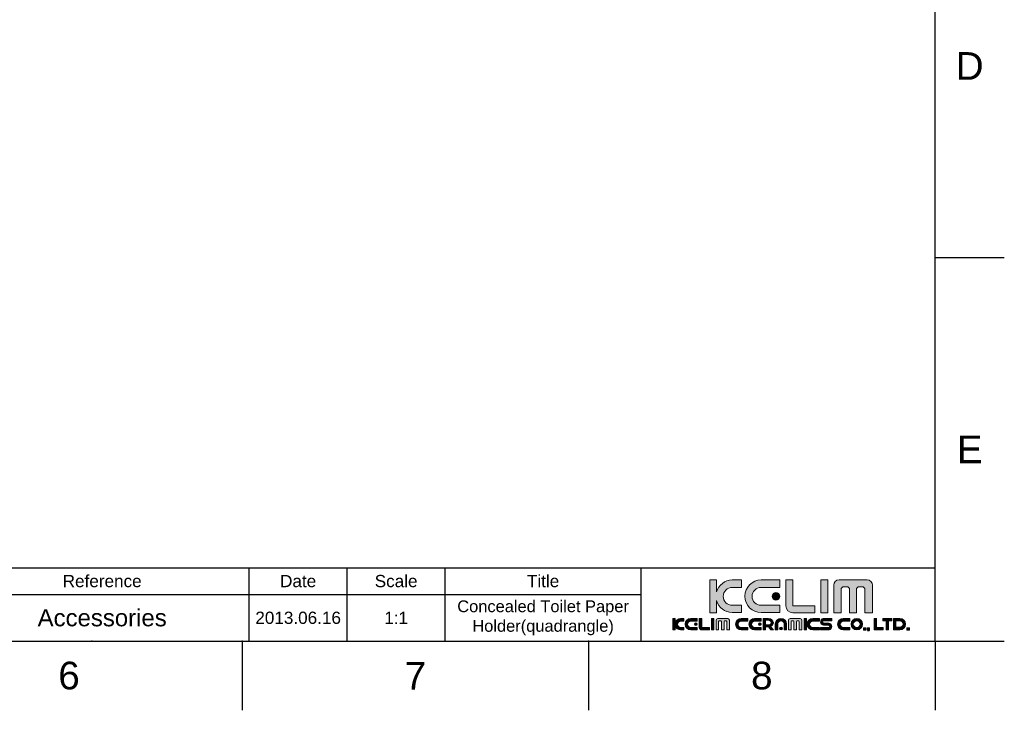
# Model space of a CAD drawing. Header units: millimetres. Extents: x 580 to 2065, y -13 to 1037.
# Tile 3 of 11: x 1562 to 2065, y -13 to 340. Entities that reach past the tile are written whole.
import ezdxf

# ---------------------------------------------------------------- set-up
doc = ezdxf.new("R2010")
doc.units = ezdxf.units.MM
doc.header["$LTSCALE"] = 0.1
doc.layers.add('FORM', color=7, linetype='Continuous')
doc.layers.add('TEXT', color=2, linetype='Continuous')
doc.styles.get("Standard").update_dxf_attribs({"font": 'arial_0.ttf'})

msp = doc.modelspace()

# ---------------------------------------------------------------- hatches: boundary and pattern name
at = {"layer": 'TEXT'}
h = msp.add_hatch(color=2, dxfattribs=at)
h.dxf.hatch_style = 2
edge = h.paths.add_edge_path()
edge.add_spline(control_points=[(1930.67, 40.36), (1930.67, 40.36), (1925.85, 40.36), (1925.85, 40.36), (1923.31, 40.36), (1921.27, 42.41), (1921.27, 44.93), (1921.27, 47.47), (1923.31, 49.52), (1925.85, 49.52), (1925.85, 49.52), (1930.67, 49.52), (1930.67, 49.52), (1930.67, 49.52), (1930.67, 53.3), (1930.67, 53.3), (1930.67, 53.3), (1925.91, 53.3), (1925.91, 53.3), (1922.09, 53.3), (1918.89, 50.74), (1917.91, 47.25), (1917.91, 47.25), (1917.91, 53.42), (1917.91, 53.42), (1917.91, 53.42), (1914.38, 53.42), (1914.38, 53.42), (1914.38, 53.42), (1914.38, 36.58), (1914.38, 36.58), (1914.38, 36.58), (1917.91, 36.58), (1917.91, 36.58), (1917.91, 36.58), (1917.91, 42.76), (1917.91, 42.76), (1918.89, 39.26), (1922.09, 36.69), (1925.91, 36.69), (1925.91, 36.69), (1930.67, 36.69), (1930.67, 36.69), (1930.67, 36.69), (1930.67, 40.36), (1930.67, 40.36)], knot_values=[0, 0, 0, 0, 1, 1, 1, 2, 2, 2, 3, 3, 3, 4, 4, 4, 5, 5, 5, 6, 6, 6, 7, 7, 7, 8, 8, 8, 9, 9, 9, 10, 10, 10, 11, 11, 11, 12, 12, 12, 13, 13, 13, 14, 14, 14, 15, 15, 15, 15], degree=3, periodic=0)
h = msp.add_hatch(color=256, dxfattribs=at)
h.dxf.hatch_style = 2
edge = h.paths.add_edge_path()
edge.add_spline(control_points=[(1940.63, 36.69), (1940.63, 36.69), (1950.23, 36.69), (1950.23, 36.69), (1950.23, 36.69), (1950.23, 40.36), (1950.23, 40.36), (1950.23, 40.36), (1940.57, 40.36), (1940.57, 40.36), (1938.04, 40.36), (1936, 42.41), (1936, 44.93), (1936, 47.47), (1938.04, 49.52), (1940.57, 49.52), (1940.57, 49.52), (1950.23, 49.52), (1950.23, 49.52), (1950.23, 49.52), (1950.23, 53.3), (1950.23, 53.3), (1950.23, 53.3), (1940.63, 53.3), (1940.63, 53.3), (1936.04, 53.3), (1932.33, 49.59), (1932.33, 45), (1932.33, 40.41), (1936.04, 36.69), (1940.63, 36.69)], knot_values=[0, 0, 0, 0, 1, 1, 1, 2, 2, 2, 3, 3, 3, 4, 4, 4, 5, 5, 5, 6, 6, 6, 7, 7, 7, 8, 8, 8, 9, 9, 9, 10, 10, 10, 10], degree=3, periodic=0)
h = msp.add_hatch(color=2, dxfattribs=at)
h.dxf.hatch_style = 2
edge = h.paths.add_edge_path()
edge.add_spline(control_points=[(1956.74, 36.56), (1956.74, 36.56), (1968.09, 36.56), (1968.09, 36.56), (1968.09, 36.56), (1968.09, 40.1), (1968.09, 40.1), (1968.09, 40.1), (1956.77, 40.1), (1956.77, 40.1), (1956.77, 40.1), (1956.75, 40.06), (1956.75, 40.06), (1956.75, 40.06), (1956.75, 53.42), (1956.75, 53.42), (1956.75, 53.42), (1953.22, 53.42), (1953.22, 53.42), (1953.22, 53.42), (1953.22, 40.1), (1953.22, 40.1), (1953.22, 40.1), (1953.21, 40.11), (1953.21, 40.11), (1953.21, 38.15), (1954.8, 36.55), (1956.77, 36.55), (1956.77, 36.55), (1956.74, 36.56), (1956.74, 36.56)], knot_values=[0, 0, 0, 0, 1, 1, 1, 2, 2, 2, 3, 3, 3, 4, 4, 4, 5, 5, 5, 6, 6, 6, 7, 7, 7, 8, 8, 8, 9, 9, 9, 10, 10, 10, 10], degree=3, periodic=0)
h = msp.add_hatch(color=2, dxfattribs=at)
h.dxf.hatch_style = 2
h.paths.add_polyline_path([(1974.57, 53.42), (1971.03, 53.42), (1971.03, 36.58), (1974.57, 36.58)])
h = msp.add_hatch(color=2, dxfattribs=at)
h.dxf.hatch_style = 2
edge = h.paths.add_edge_path()
edge.add_spline(control_points=[(1994.75, 53.34), (1994.75, 53.34), (1980.37, 53.34), (1980.37, 53.34), (1978.89, 53.34), (1977.69, 52.15), (1977.69, 50.68), (1977.69, 50.68), (1977.69, 36.6), (1977.69, 36.6), (1977.69, 36.6), (1981.51, 36.6), (1981.51, 36.6), (1981.51, 36.6), (1981.51, 48.94), (1981.51, 48.94), (1981.51, 48.94), (1982.31, 49.74), (1982.31, 49.74), (1982.31, 49.74), (1984.87, 49.74), (1984.87, 49.74), (1984.87, 49.74), (1985.67, 48.94), (1985.67, 48.94), (1985.67, 48.94), (1985.67, 36.6), (1985.67, 36.6), (1985.67, 36.6), (1989.36, 36.6), (1989.36, 36.6), (1989.36, 36.6), (1989.36, 48.94), (1989.36, 48.94), (1989.36, 48.94), (1990.17, 49.74), (1990.17, 49.74), (1990.17, 49.74), (1992.72, 49.74), (1992.72, 49.74), (1992.72, 49.74), (1993.51, 48.94), (1993.51, 48.94), (1993.51, 48.94), (1993.51, 36.6), (1993.51, 36.6), (1993.51, 36.6), (1997.43, 36.6), (1997.43, 36.6), (1997.43, 36.6), (1997.43, 50.68), (1997.43, 50.68), (1997.43, 52.15), (1996.23, 53.34), (1994.75, 53.34)], knot_values=[0, 0, 0, 0, 1, 1, 1, 2, 2, 2, 3, 3, 3, 4, 4, 4, 5, 5, 5, 6, 6, 6, 7, 7, 7, 8, 8, 8, 9, 9, 9, 10, 10, 10, 11, 11, 11, 12, 12, 12, 13, 13, 13, 14, 14, 14, 15, 15, 15, 16, 16, 16, 17, 17, 17, 18, 18, 18, 18], degree=3, periodic=0)
h = msp.add_hatch(color=2, dxfattribs=at)
h.dxf.hatch_style = 2
edge = h.paths.add_edge_path()
edge.add_spline(control_points=[(1946.18, 44.93), (1946.18, 43.83), (1947.08, 42.93), (1948.18, 42.93), (1949.29, 42.93), (1950.19, 43.83), (1950.19, 44.93), (1950.19, 46.05), (1949.29, 46.94), (1948.18, 46.94), (1947.08, 46.94), (1946.18, 46.05), (1946.18, 44.93)], knot_values=[0, 0, 0, 0, 1, 1, 1, 2, 2, 2, 3, 3, 3, 4, 4, 4, 4], degree=3, periodic=0)
h = msp.add_hatch(color=2, dxfattribs=at)
h.dxf.hatch_style = 2
edge = h.paths.add_edge_path()
edge.add_spline(control_points=[(1896.76, 31.5), (1896.76, 31.5), (1896.76, 33.66), (1896.76, 33.66), (1896.76, 33.66), (1895.53, 33.66), (1895.53, 33.66), (1895.53, 33.66), (1895.53, 27.78), (1895.53, 27.78), (1895.53, 27.78), (1896.76, 27.78), (1896.76, 27.78), (1896.76, 27.78), (1896.76, 29.95), (1896.76, 29.95), (1897.09, 28.73), (1898.21, 27.83), (1899.55, 27.83), (1899.55, 27.83), (1901.21, 27.83), (1901.21, 27.83), (1901.21, 27.83), (1901.21, 29.1), (1901.21, 29.1), (1901.21, 29.1), (1899.53, 29.1), (1899.53, 29.1), (1898.64, 29.1), (1897.93, 29.82), (1897.93, 30.7), (1897.93, 31.59), (1898.64, 32.3), (1899.53, 32.3), (1899.53, 32.3), (1901.21, 32.3), (1901.21, 32.3), (1901.21, 32.3), (1901.21, 33.62), (1901.21, 33.62), (1901.21, 33.62), (1899.55, 33.62), (1899.55, 33.62), (1898.21, 33.62), (1897.09, 32.72), (1896.76, 31.5)], knot_values=[0, 0, 0, 0, 1, 1, 1, 2, 2, 2, 3, 3, 3, 4, 4, 4, 5, 5, 5, 6, 6, 6, 7, 7, 7, 8, 8, 8, 9, 9, 9, 10, 10, 10, 11, 11, 11, 12, 12, 12, 13, 13, 13, 14, 14, 14, 15, 15, 15, 15], degree=3, periodic=0)
h = msp.add_hatch(color=2, dxfattribs=at)
h.dxf.hatch_style = 2
edge = h.paths.add_edge_path()
edge.add_spline(control_points=[(1901.78, 30.72), (1901.78, 29.12), (1903.08, 27.83), (1904.68, 27.83), (1904.68, 27.83), (1908.03, 27.83), (1908.03, 27.83), (1908.03, 27.83), (1908.03, 29.1), (1908.03, 29.1), (1908.03, 29.1), (1904.66, 29.1), (1904.66, 29.1), (1903.78, 29.1), (1903.06, 29.82), (1903.06, 30.7), (1903.06, 31.59), (1903.78, 32.3), (1904.66, 32.3), (1904.66, 32.3), (1908.03, 32.3), (1908.03, 32.3), (1908.03, 32.3), (1908.03, 33.62), (1908.03, 33.62), (1908.03, 33.62), (1904.68, 33.62), (1904.68, 33.62), (1903.08, 33.62), (1901.78, 32.32), (1901.78, 30.72)], knot_values=[0, 0, 0, 0, 1, 1, 1, 2, 2, 2, 3, 3, 3, 4, 4, 4, 5, 5, 5, 6, 6, 6, 7, 7, 7, 8, 8, 8, 9, 9, 9, 10, 10, 10, 10], degree=3, periodic=0)
h = msp.add_hatch(color=2, dxfattribs=at)
h.dxf.hatch_style = 2
edge = h.paths.add_edge_path()
edge.add_spline(control_points=[(1906.62, 30.7), (1906.62, 30.31), (1906.93, 30), (1907.31, 30), (1907.7, 30), (1908.01, 30.31), (1908.01, 30.7), (1908.01, 31.09), (1907.7, 31.4), (1907.31, 31.4), (1906.93, 31.4), (1906.62, 31.09), (1906.62, 30.7)], knot_values=[0, 0, 0, 0, 1, 1, 1, 2, 2, 2, 3, 3, 3, 4, 4, 4, 4], degree=3, periodic=0)
h = msp.add_hatch(color=2, dxfattribs=at)
h.dxf.hatch_style = 2
edge = h.paths.add_edge_path()
edge.add_spline(control_points=[(1910.3, 29), (1910.3, 29), (1910.3, 33.66), (1910.3, 33.66), (1910.3, 33.66), (1909.07, 33.66), (1909.07, 33.66), (1909.07, 33.66), (1909.07, 29.01), (1909.07, 29.01), (1909.07, 29.01), (1909.07, 29.02), (1909.07, 29.02), (1909.07, 28.33), (1909.62, 27.78), (1910.31, 27.78), (1910.31, 27.78), (1910.3, 27.78), (1910.3, 27.78), (1910.3, 27.78), (1914.26, 27.78), (1914.26, 27.78), (1914.26, 27.78), (1914.26, 29.01), (1914.26, 29.01), (1914.26, 29.01), (1910.31, 29.01), (1910.31, 29.01), (1910.31, 29.01), (1910.3, 29), (1910.3, 29)], knot_values=[0, 0, 0, 0, 1, 1, 1, 2, 2, 2, 3, 3, 3, 4, 4, 4, 5, 5, 5, 6, 6, 6, 7, 7, 7, 8, 8, 8, 9, 9, 9, 10, 10, 10, 10], degree=3, periodic=0)
h = msp.add_hatch(color=2, dxfattribs=at)
h.dxf.hatch_style = 2
h.paths.add_polyline_path([(1915.28, 27.78), (1916.52, 27.78), (1916.52, 33.66), (1915.28, 33.66)])
h = msp.add_hatch(color=2, dxfattribs=at)
h.dxf.hatch_style = 2
edge = h.paths.add_edge_path()
edge.add_spline(control_points=[(1923.56, 33.63), (1923.56, 33.63), (1918.54, 33.63), (1918.54, 33.63), (1918.02, 33.63), (1917.61, 33.22), (1917.61, 32.7), (1917.61, 32.7), (1917.61, 27.79), (1917.61, 27.79), (1917.61, 27.79), (1918.94, 27.79), (1918.94, 27.79), (1918.94, 27.79), (1918.94, 32.1), (1918.94, 32.1), (1918.94, 32.1), (1919.22, 32.38), (1919.22, 32.38), (1919.22, 32.38), (1920.11, 32.38), (1920.11, 32.38), (1920.11, 32.38), (1920.39, 32.1), (1920.39, 32.1), (1920.39, 32.1), (1920.39, 27.79), (1920.39, 27.79), (1920.39, 27.79), (1921.68, 27.79), (1921.68, 27.79), (1921.68, 27.79), (1921.68, 32.1), (1921.68, 32.1), (1921.68, 32.1), (1921.96, 32.38), (1921.96, 32.38), (1921.96, 32.38), (1922.85, 32.38), (1922.85, 32.38), (1922.85, 32.38), (1923.12, 32.1), (1923.12, 32.1), (1923.12, 32.1), (1923.12, 27.79), (1923.12, 27.79), (1923.12, 27.79), (1924.49, 27.79), (1924.49, 27.79), (1924.49, 27.79), (1924.49, 32.7), (1924.49, 32.7), (1924.49, 33.22), (1924.07, 33.63), (1923.56, 33.63)], knot_values=[0, 0, 0, 0, 1, 1, 1, 2, 2, 2, 3, 3, 3, 4, 4, 4, 5, 5, 5, 6, 6, 6, 7, 7, 7, 8, 8, 8, 9, 9, 9, 10, 10, 10, 11, 11, 11, 12, 12, 12, 13, 13, 13, 14, 14, 14, 15, 15, 15, 16, 16, 16, 17, 17, 17, 18, 18, 18, 18], degree=3, periodic=0)
h = msp.add_hatch(color=2, dxfattribs=at)
h.dxf.hatch_style = 2
edge = h.paths.add_edge_path()
edge.add_spline(control_points=[(1927.57, 30.72), (1927.57, 29.12), (1928.86, 27.83), (1930.46, 27.83), (1930.46, 27.83), (1933.81, 27.83), (1933.81, 27.83), (1933.81, 27.83), (1933.81, 29.1), (1933.81, 29.1), (1933.81, 29.1), (1930.44, 29.1), (1930.44, 29.1), (1929.56, 29.1), (1928.85, 29.82), (1928.85, 30.7), (1928.85, 31.59), (1929.56, 32.3), (1930.44, 32.3), (1930.44, 32.3), (1933.81, 32.3), (1933.81, 32.3), (1933.81, 32.3), (1933.81, 33.62), (1933.81, 33.62), (1933.81, 33.62), (1930.46, 33.62), (1930.46, 33.62), (1928.86, 33.62), (1927.57, 32.32), (1927.57, 30.72)], knot_values=[0, 0, 0, 0, 1, 1, 1, 2, 2, 2, 3, 3, 3, 4, 4, 4, 5, 5, 5, 6, 6, 6, 7, 7, 7, 8, 8, 8, 9, 9, 9, 10, 10, 10, 10], degree=3, periodic=0)
h = msp.add_hatch(color=2, dxfattribs=at)
h.dxf.hatch_style = 2
edge = h.paths.add_edge_path()
edge.add_spline(control_points=[(1934.39, 30.72), (1934.39, 29.12), (1935.68, 27.83), (1937.29, 27.83), (1937.29, 27.83), (1940.63, 27.83), (1940.63, 27.83), (1940.63, 27.83), (1940.63, 29.1), (1940.63, 29.1), (1940.63, 29.1), (1937.26, 29.1), (1937.26, 29.1), (1936.38, 29.1), (1935.67, 29.82), (1935.67, 30.7), (1935.67, 31.59), (1936.38, 32.3), (1937.26, 32.3), (1937.26, 32.3), (1940.63, 32.3), (1940.63, 32.3), (1940.63, 32.3), (1940.63, 33.62), (1940.63, 33.62), (1940.63, 33.62), (1937.29, 33.62), (1937.29, 33.62), (1935.68, 33.62), (1934.39, 32.32), (1934.39, 30.72)], knot_values=[0, 0, 0, 0, 1, 1, 1, 2, 2, 2, 3, 3, 3, 4, 4, 4, 5, 5, 5, 6, 6, 6, 7, 7, 7, 8, 8, 8, 9, 9, 9, 10, 10, 10, 10], degree=3, periodic=0)
h = msp.add_hatch(color=2, dxfattribs=at)
h.dxf.hatch_style = 2
edge = h.paths.add_edge_path()
edge.add_spline(control_points=[(1939.22, 30.7), (1939.22, 30.31), (1939.53, 30), (1939.92, 30), (1940.3, 30), (1940.62, 30.31), (1940.62, 30.7), (1940.62, 31.09), (1940.3, 31.4), (1939.92, 31.4), (1939.53, 31.4), (1939.22, 31.09), (1939.22, 30.7)], knot_values=[0, 0, 0, 0, 1, 1, 1, 2, 2, 2, 3, 3, 3, 4, 4, 4, 4], degree=3, periodic=0)
h = msp.add_hatch(color=2, dxfattribs=at)
h.dxf.hatch_style = 2
edge = h.paths.add_edge_path()
edge.add_spline(control_points=[(1946.86, 31.49), (1946.86, 32.69), (1945.76, 33.66), (1944.41, 33.66), (1944.41, 33.66), (1942.81, 33.66), (1942.81, 33.66), (1942.81, 33.66), (1941.58, 33.66), (1941.58, 33.66), (1941.58, 33.66), (1941.58, 32.7), (1941.58, 32.7), (1941.58, 32.7), (1941.58, 30.32), (1941.58, 30.32), (1941.58, 30.32), (1941.58, 29.33), (1941.58, 29.33), (1941.58, 29.33), (1941.58, 27.78), (1941.58, 27.78), (1941.58, 27.78), (1942.81, 27.78), (1942.81, 27.78), (1942.81, 27.78), (1942.81, 29.33), (1942.81, 29.33), (1942.81, 29.33), (1944.31, 29.33), (1944.31, 29.33), (1944.31, 29.33), (1945.62, 27.78), (1945.62, 27.78), (1945.62, 27.78), (1946.85, 27.78), (1946.85, 27.78), (1946.85, 27.78), (1945.39, 29.51), (1945.39, 29.51), (1946.25, 29.84), (1946.86, 30.61), (1946.86, 31.49)], knot_values=[0, 0, 0, 0, 1, 1, 1, 2, 2, 2, 3, 3, 3, 4, 4, 4, 5, 5, 5, 6, 6, 6, 7, 7, 7, 8, 8, 8, 9, 9, 9, 10, 10, 10, 11, 11, 11, 12, 12, 12, 13, 13, 13, 14, 14, 14, 14], degree=3, periodic=0)
edge = h.paths.add_edge_path()
edge.add_spline(control_points=[(1944.43, 30.32), (1944.43, 30.32), (1942.81, 30.32), (1942.81, 30.32), (1942.81, 30.32), (1942.81, 32.7), (1942.81, 32.7), (1942.81, 32.7), (1944.43, 32.7), (1944.43, 32.7), (1945.17, 32.7), (1945.78, 32.17), (1945.78, 31.51), (1945.78, 30.85), (1945.17, 30.32), (1944.43, 30.32)], knot_values=[0, 0, 0, 0, 1, 1, 1, 2, 2, 2, 3, 3, 3, 4, 4, 4, 5, 5, 5, 5], degree=3, periodic=0)
h = msp.add_hatch(color=2, dxfattribs=at)
h.dxf.hatch_style = 2
edge = h.paths.add_edge_path()
edge.add_spline(control_points=[(1950.74, 33.62), (1949.15, 33.62), (1947.85, 32.42), (1947.85, 30.93), (1947.85, 30.93), (1947.85, 27.83), (1947.85, 27.83), (1947.85, 27.83), (1949.13, 27.83), (1949.13, 27.83), (1949.13, 27.83), (1949.13, 30.95), (1949.13, 30.95), (1949.13, 31.77), (1949.84, 32.43), (1950.72, 32.43), (1951.61, 32.43), (1952.32, 31.77), (1952.32, 30.95), (1952.32, 30.95), (1952.32, 27.83), (1952.32, 27.83), (1952.32, 27.83), (1953.64, 27.83), (1953.64, 27.83), (1953.64, 27.83), (1953.64, 30.93), (1953.64, 30.93), (1953.64, 32.42), (1952.35, 33.62), (1950.74, 33.62)], knot_values=[0, 0, 0, 0, 1, 1, 1, 2, 2, 2, 3, 3, 3, 4, 4, 4, 5, 5, 5, 6, 6, 6, 7, 7, 7, 8, 8, 8, 9, 9, 9, 10, 10, 10, 10], degree=3, periodic=0)
h = msp.add_hatch(color=2, dxfattribs=at)
h.dxf.hatch_style = 2
edge = h.paths.add_edge_path()
edge.add_spline(control_points=[(1960.49, 33.63), (1960.49, 33.63), (1955.48, 33.63), (1955.48, 33.63), (1954.96, 33.63), (1954.54, 33.22), (1954.54, 32.7), (1954.54, 32.7), (1954.54, 27.79), (1954.54, 27.79), (1954.54, 27.79), (1955.88, 27.79), (1955.88, 27.79), (1955.88, 27.79), (1955.88, 32.1), (1955.88, 32.1), (1955.88, 32.1), (1956.15, 32.38), (1956.15, 32.38), (1956.15, 32.38), (1957.05, 32.38), (1957.05, 32.38), (1957.05, 32.38), (1957.32, 32.1), (1957.32, 32.1), (1957.32, 32.1), (1957.32, 27.79), (1957.32, 27.79), (1957.32, 27.79), (1958.61, 27.79), (1958.61, 27.79), (1958.61, 27.79), (1958.61, 32.1), (1958.61, 32.1), (1958.61, 32.1), (1958.89, 32.38), (1958.89, 32.38), (1958.89, 32.38), (1959.78, 32.38), (1959.78, 32.38), (1959.78, 32.38), (1960.06, 32.1), (1960.06, 32.1), (1960.06, 32.1), (1960.06, 27.79), (1960.06, 27.79), (1960.06, 27.79), (1961.43, 27.79), (1961.43, 27.79), (1961.43, 27.79), (1961.43, 32.7), (1961.43, 32.7), (1961.43, 33.22), (1961.01, 33.63), (1960.49, 33.63)], knot_values=[0, 0, 0, 0, 1, 1, 1, 2, 2, 2, 3, 3, 3, 4, 4, 4, 5, 5, 5, 6, 6, 6, 7, 7, 7, 8, 8, 8, 9, 9, 9, 10, 10, 10, 11, 11, 11, 12, 12, 12, 13, 13, 13, 14, 14, 14, 15, 15, 15, 16, 16, 16, 17, 17, 17, 18, 18, 18, 18], degree=3, periodic=0)
h = msp.add_hatch(color=2, dxfattribs=at)
h.dxf.hatch_style = 2
h.paths.add_polyline_path([(1962.5, 27.78), (1963.73, 27.78), (1963.73, 33.66), (1962.5, 33.66)])
h = msp.add_hatch(color=2, dxfattribs=at)
h.dxf.hatch_style = 2
edge = h.paths.add_edge_path()
edge.add_spline(control_points=[(1964.1, 30.72), (1964.1, 29.12), (1965.39, 27.83), (1966.99, 27.83), (1966.99, 27.83), (1970.34, 27.83), (1970.34, 27.83), (1970.34, 27.83), (1970.34, 29.1), (1970.34, 29.1), (1970.34, 29.1), (1966.97, 29.1), (1966.97, 29.1), (1966.09, 29.1), (1965.37, 29.82), (1965.37, 30.7), (1965.37, 31.59), (1966.09, 32.3), (1966.97, 32.3), (1966.97, 32.3), (1970.34, 32.3), (1970.34, 32.3), (1970.34, 32.3), (1970.34, 33.62), (1970.34, 33.62), (1970.34, 33.62), (1966.99, 33.62), (1966.99, 33.62), (1965.39, 33.62), (1964.1, 32.32), (1964.1, 30.72)], knot_values=[0, 0, 0, 0, 1, 1, 1, 2, 2, 2, 3, 3, 3, 4, 4, 4, 5, 5, 5, 6, 6, 6, 7, 7, 7, 8, 8, 8, 9, 9, 9, 10, 10, 10, 10], degree=3, periodic=0)
h = msp.add_hatch(color=2, dxfattribs=at)
h.dxf.hatch_style = 2
edge = h.paths.add_edge_path()
edge.add_spline(control_points=[(1970.96, 31.83), (1970.96, 30.03), (1972.78, 30.19), (1972.78, 30.19), (1972.78, 30.19), (1972.83, 30.19), (1972.83, 30.19), (1972.83, 30.19), (1974.8, 30.19), (1974.8, 30.19), (1974.8, 30.19), (1975.15, 30.19), (1975.15, 30.19), (1975.15, 30.19), (1975.63, 30.11), (1975.63, 29.65), (1975.63, 29.19), (1975.32, 29.01), (1975.15, 29.01), (1975.15, 29.01), (1970.96, 29.01), (1970.96, 29.01), (1970.96, 29.01), (1970.96, 27.83), (1970.96, 27.83), (1970.96, 27.83), (1975.12, 27.83), (1975.12, 27.83), (1975.12, 27.83), (1976.67, 27.83), (1976.67, 29.62), (1976.67, 31.41), (1974.84, 31.26), (1974.84, 31.26), (1974.84, 31.26), (1974.8, 31.26), (1974.8, 31.26), (1974.8, 31.26), (1972.83, 31.26), (1972.83, 31.26), (1972.83, 31.26), (1972.48, 31.26), (1972.48, 31.26), (1972.48, 31.26), (1972, 31.34), (1972, 31.8), (1972, 32.26), (1972.31, 32.43), (1972.48, 32.43), (1972.48, 32.43), (1976.67, 32.43), (1976.67, 32.43), (1976.67, 32.43), (1976.67, 33.62), (1976.67, 33.62), (1976.67, 33.62), (1972.51, 33.62), (1972.51, 33.62), (1972.51, 33.62), (1970.96, 33.62), (1970.96, 31.83)], knot_values=[0, 0, 0, 0, 1, 1, 1, 2, 2, 2, 3, 3, 3, 4, 4, 4, 5, 5, 5, 6, 6, 6, 7, 7, 7, 8, 8, 8, 9, 9, 9, 10, 10, 10, 11, 11, 11, 12, 12, 12, 13, 13, 13, 14, 14, 14, 15, 15, 15, 16, 16, 16, 17, 17, 17, 18, 18, 18, 19, 19, 19, 20, 20, 20, 20], degree=3, periodic=0)
h = msp.add_hatch(color=2, dxfattribs=at)
h.dxf.hatch_style = 2
edge = h.paths.add_edge_path()
edge.add_spline(control_points=[(1979.65, 30.72), (1979.65, 29.12), (1980.94, 27.83), (1982.54, 27.83), (1982.54, 27.83), (1985.89, 27.83), (1985.89, 27.83), (1985.89, 27.83), (1985.89, 29.1), (1985.89, 29.1), (1985.89, 29.1), (1982.52, 29.1), (1982.52, 29.1), (1981.64, 29.1), (1980.93, 29.82), (1980.93, 30.7), (1980.93, 31.59), (1981.64, 32.3), (1982.52, 32.3), (1982.52, 32.3), (1985.89, 32.3), (1985.89, 32.3), (1985.89, 32.3), (1985.89, 33.62), (1985.89, 33.62), (1985.89, 33.62), (1982.54, 33.62), (1982.54, 33.62), (1980.94, 33.62), (1979.65, 32.32), (1979.65, 30.72)], knot_values=[0, 0, 0, 0, 1, 1, 1, 2, 2, 2, 3, 3, 3, 4, 4, 4, 5, 5, 5, 6, 6, 6, 7, 7, 7, 8, 8, 8, 9, 9, 9, 10, 10, 10, 10], degree=3, periodic=0)
h = msp.add_hatch(color=2, dxfattribs=at)
h.dxf.hatch_style = 2
edge = h.paths.add_edge_path()
edge.add_spline(control_points=[(1989.43, 33.62), (1987.83, 33.62), (1986.53, 32.32), (1986.53, 30.72), (1986.53, 29.12), (1987.83, 27.83), (1989.43, 27.83), (1991.03, 27.83), (1992.32, 29.12), (1992.32, 30.72), (1992.32, 32.32), (1991.03, 33.62), (1989.43, 33.62)], knot_values=[0, 0, 0, 0, 1, 1, 1, 2, 2, 2, 3, 3, 3, 4, 4, 4, 4], degree=3, periodic=0)
edge = h.paths.add_edge_path()
edge.add_spline(control_points=[(1989.43, 28.95), (1988.45, 28.95), (1987.66, 29.75), (1987.66, 30.72), (1987.66, 31.7), (1988.45, 32.49), (1989.43, 32.49), (1990.4, 32.49), (1991.2, 31.7), (1991.2, 30.72), (1991.2, 29.75), (1990.4, 28.95), (1989.43, 28.95)], knot_values=[0, 0, 0, 0, 1, 1, 1, 2, 2, 2, 3, 3, 3, 4, 4, 4, 4], degree=3, periodic=0)
h = msp.add_hatch(color=2, dxfattribs=at)
h.dxf.hatch_style = 2
h.paths.add_polyline_path([(1999.55, 33.66), (1998.31, 33.66), (1998.31, 29.02), (1998.31, 27.78), (1999.55, 27.78), (2002.86, 27.78), (2002.86, 29.02), (1999.55, 29.02)])
h = msp.add_hatch(color=2, dxfattribs=at)
h.dxf.hatch_style = 2
h.paths.add_polyline_path([(2004.41, 33.66), (2002.76, 33.66), (2002.76, 32.43), (2004.41, 32.43), (2004.41, 27.78), (2005.64, 27.78), (2005.64, 32.43), (2007.3, 32.43), (2007.3, 33.66), (2005.64, 33.66)])
h = msp.add_hatch(color=2, dxfattribs=at)
h.dxf.hatch_style = 2
edge = h.paths.add_edge_path()
edge.add_spline(control_points=[(2011.44, 33.64), (2011.44, 33.64), (2008.09, 33.64), (2008.09, 33.64), (2008.09, 33.64), (2008.09, 27.85), (2008.09, 27.85), (2008.09, 27.85), (2011.44, 27.85), (2011.44, 27.85), (2013.04, 27.85), (2014.34, 29.14), (2014.34, 30.74), (2014.34, 32.34), (2013.04, 33.64), (2011.44, 33.64)], knot_values=[0, 0, 0, 0, 1, 1, 1, 2, 2, 2, 3, 3, 3, 4, 4, 4, 5, 5, 5, 5], degree=3, periodic=0)
edge = h.paths.add_edge_path()
edge.add_spline(control_points=[(2011.46, 29.17), (2011.46, 29.17), (2009.32, 29.17), (2009.32, 29.17), (2009.32, 29.17), (2009.32, 32.36), (2009.32, 32.36), (2009.32, 32.36), (2011.46, 32.36), (2011.46, 32.36), (2012.34, 32.36), (2013.06, 31.65), (2013.06, 30.76), (2013.06, 29.88), (2012.34, 29.17), (2011.46, 29.17)], knot_values=[0, 0, 0, 0, 1, 1, 1, 2, 2, 2, 3, 3, 3, 4, 4, 4, 5, 5, 5, 5], degree=3, periodic=0)
h = msp.add_hatch(color=2, dxfattribs=at)
h.dxf.hatch_style = 2
edge = h.paths.add_edge_path()
edge.add_spline(control_points=[(1950.76, 29.27), (1950.38, 29.27), (1950.07, 28.95), (1950.07, 28.57), (1950.07, 28.18), (1950.38, 27.87), (1950.76, 27.87), (1951.15, 27.87), (1951.46, 28.18), (1951.46, 28.57), (1951.46, 28.95), (1951.15, 29.27), (1950.76, 29.27)], knot_values=[0, 0, 0, 0, 1, 1, 1, 2, 2, 2, 3, 3, 3, 4, 4, 4, 4], degree=3, periodic=0)
h = msp.add_hatch(color=2, dxfattribs=at)
h.dxf.hatch_style = 2
h.paths.add_polyline_path([(1992.8, 27.6), (1994.08, 27.6), (1994.08, 28.88), (1992.8, 28.88)])
h = msp.add_hatch(color=2, dxfattribs=at)
h.dxf.hatch_style = 2
h.paths.add_polyline_path([(1994.67, 27.6), (1995.18, 27.6), (1994.82, 27.29), (1995.59, 27.29), (1995.95, 27.6), (1995.95, 28.88), (1994.67, 28.88)])
h = msp.add_hatch(color=2, dxfattribs=at)
h.dxf.hatch_style = 2
h.paths.add_polyline_path([(2015.01, 27.6), (2016.29, 27.6), (2016.29, 28.88), (2015.01, 28.88)])

# ---------------------------------------------------------------- linework, layer by layer
for p, q in [((2029.35, 22.08), (2029.35, 1001.37)), ((2029.35, 217.94), (2064.71, 217.94)), ((615.21, 22.08), (2029.35, 22.08)), ((1675.82, 22.08), (1675.82, -13.27)), ((1852.58, 22.08), (1852.58, -13.27)), ((2029.35, 22.08), (2064.71, 22.08)), ((2029.35, 22.08), (2029.35, -13.27))]:
    msp.add_line(p, q)
for p in [(2029.35, 217.94), (1599.05, 22.08), (1675.82, 22.08), (1852.58, 22.08)]:
    msp.add_point(p)
at = {"layer": 'FORM'}
for p, q in [((1353.1, 59.58), (2029.35, 59.58)), ((1679.35, 22.08), (1679.35, 59.58)), ((1679.35, 22.08), (1679.35, 59.58)), ((1679.35, 22.08), (1679.35, 59.58)), ((1729.35, 22.08), (1729.35, 59.58)), ((1779.35, 22.08), (1779.35, 59.58)), ((1879.35, 22.08), (1879.35, 59.58)), ((1529.35, 45.83), (1879.35, 45.83))]:
    msp.add_line(p, q, dxfattribs=at)
at = {"layer": 'TEXT', "lineweight": 0}
for points in [[(1974.57, 53.42), (1971.03, 53.42), (1971.03, 36.58), (1974.57, 36.58), (1974.57, 53.42)], [(1915.28, 27.78), (1916.52, 27.78), (1916.52, 33.66), (1915.28, 33.66), (1915.28, 27.78)], [(1962.5, 27.78), (1963.73, 27.78), (1963.73, 33.66), (1962.5, 33.66), (1962.5, 27.78)], [(1999.55, 33.66), (1998.31, 33.66), (1998.31, 29.02), (1998.31, 27.78), (1999.55, 27.78), (2002.86, 27.78), (2002.86, 29.02), (1999.55, 29.02), (1999.55, 33.66)], [(2004.41, 33.66), (2002.76, 33.66), (2002.76, 32.43), (2004.41, 32.43), (2004.41, 27.78), (2005.64, 27.78), (2005.64, 32.43), (2007.3, 32.43), (2007.3, 33.66), (2005.64, 33.66), (2004.41, 33.66)], [(1992.8, 27.6), (1994.08, 27.6), (1994.08, 28.88), (1992.8, 28.88), (1992.8, 27.6)], [(1994.67, 27.6), (1995.18, 27.6), (1994.82, 27.29), (1995.59, 27.29), (1995.95, 27.6), (1995.95, 28.88), (1994.67, 28.88), (1994.67, 27.6)], [(2015.01, 27.6), (2016.29, 27.6), (2016.29, 28.88), (2015.01, 28.88), (2015.01, 27.6)]]:
    msp.add_lwpolyline(points, dxfattribs=at)
for points, knots in [([(1930.67, 40.36), (1930.67, 40.36), (1925.85, 40.36), (1925.85, 40.36), (1923.31, 40.36), (1921.27, 42.41), (1921.27, 44.93), (1921.27, 47.47), (1923.31, 49.52), (1925.85, 49.52), (1925.85, 49.52), (1930.67, 49.52), (1930.67, 49.52), (1930.67, 49.52), (1930.67, 53.3), (1930.67, 53.3), (1930.67, 53.3), (1925.91, 53.3), (1925.91, 53.3), (1922.09, 53.3), (1918.89, 50.74), (1917.91, 47.25), (1917.91, 47.25), (1917.91, 53.42), (1917.91, 53.42), (1917.91, 53.42), (1914.38, 53.42), (1914.38, 53.42), (1914.38, 53.42), (1914.38, 36.58), (1914.38, 36.58), (1914.38, 36.58), (1917.91, 36.58), (1917.91, 36.58), (1917.91, 36.58), (1917.91, 42.76), (1917.91, 42.76), (1918.89, 39.26), (1922.09, 36.69), (1925.91, 36.69), (1925.91, 36.69), (1930.67, 36.69), (1930.67, 36.69), (1930.67, 36.69), (1930.67, 40.36), (1930.67, 40.36)], [0, 0, 0, 0, 1, 1, 1, 2, 2, 2, 3, 3, 3, 4, 4, 4, 5, 5, 5, 6, 6, 6, 7, 7, 7, 8, 8, 8, 9, 9, 9, 10, 10, 10, 11, 11, 11, 12, 12, 12, 13, 13, 13, 14, 14, 14, 15, 15, 15, 15]), ([(1940.63, 36.69), (1940.63, 36.69), (1950.23, 36.69), (1950.23, 36.69), (1950.23, 36.69), (1950.23, 40.36), (1950.23, 40.36), (1950.23, 40.36), (1940.57, 40.36), (1940.57, 40.36), (1938.04, 40.36), (1936, 42.41), (1936, 44.93), (1936, 47.47), (1938.04, 49.52), (1940.57, 49.52), (1940.57, 49.52), (1950.23, 49.52), (1950.23, 49.52), (1950.23, 49.52), (1950.23, 53.3), (1950.23, 53.3), (1950.23, 53.3), (1940.63, 53.3), (1940.63, 53.3), (1936.04, 53.3), (1932.33, 49.59), (1932.33, 45), (1932.33, 40.41), (1936.04, 36.69), (1940.63, 36.69)], [0, 0, 0, 0, 1, 1, 1, 2, 2, 2, 3, 3, 3, 4, 4, 4, 5, 5, 5, 6, 6, 6, 7, 7, 7, 8, 8, 8, 9, 9, 9, 10, 10, 10, 10]), ([(1956.74, 36.56), (1956.74, 36.56), (1968.09, 36.56), (1968.09, 36.56), (1968.09, 36.56), (1968.09, 40.1), (1968.09, 40.1), (1968.09, 40.1), (1956.77, 40.1), (1956.77, 40.1), (1956.77, 40.1), (1956.75, 40.06), (1956.75, 40.06), (1956.75, 40.06), (1956.75, 53.42), (1956.75, 53.42), (1956.75, 53.42), (1953.22, 53.42), (1953.22, 53.42), (1953.22, 53.42), (1953.22, 40.1), (1953.22, 40.1), (1953.22, 40.1), (1953.21, 40.11), (1953.21, 40.11), (1953.21, 38.15), (1954.8, 36.55), (1956.77, 36.55), (1956.77, 36.55), (1956.74, 36.56), (1956.74, 36.56)], [0, 0, 0, 0, 1, 1, 1, 2, 2, 2, 3, 3, 3, 4, 4, 4, 5, 5, 5, 6, 6, 6, 7, 7, 7, 8, 8, 8, 9, 9, 9, 10, 10, 10, 10]), ([(1994.75, 53.34), (1994.75, 53.34), (1980.37, 53.34), (1980.37, 53.34), (1978.89, 53.34), (1977.69, 52.15), (1977.69, 50.68), (1977.69, 50.68), (1977.69, 36.6), (1977.69, 36.6), (1977.69, 36.6), (1981.51, 36.6), (1981.51, 36.6), (1981.51, 36.6), (1981.51, 48.94), (1981.51, 48.94), (1981.51, 48.94), (1982.31, 49.74), (1982.31, 49.74), (1982.31, 49.74), (1984.87, 49.74), (1984.87, 49.74), (1984.87, 49.74), (1985.67, 48.94), (1985.67, 48.94), (1985.67, 48.94), (1985.67, 36.6), (1985.67, 36.6), (1985.67, 36.6), (1989.36, 36.6), (1989.36, 36.6), (1989.36, 36.6), (1989.36, 48.94), (1989.36, 48.94), (1989.36, 48.94), (1990.17, 49.74), (1990.17, 49.74), (1990.17, 49.74), (1992.72, 49.74), (1992.72, 49.74), (1992.72, 49.74), (1993.51, 48.94), (1993.51, 48.94), (1993.51, 48.94), (1993.51, 36.6), (1993.51, 36.6), (1993.51, 36.6), (1997.43, 36.6), (1997.43, 36.6), (1997.43, 36.6), (1997.43, 50.68), (1997.43, 50.68), (1997.43, 52.15), (1996.23, 53.34), (1994.75, 53.34)], [0, 0, 0, 0, 1, 1, 1, 2, 2, 2, 3, 3, 3, 4, 4, 4, 5, 5, 5, 6, 6, 6, 7, 7, 7, 8, 8, 8, 9, 9, 9, 10, 10, 10, 11, 11, 11, 12, 12, 12, 13, 13, 13, 14, 14, 14, 15, 15, 15, 16, 16, 16, 17, 17, 17, 18, 18, 18, 18]), ([(1946.18, 44.93), (1946.18, 43.83), (1947.08, 42.93), (1948.18, 42.93), (1949.29, 42.93), (1950.19, 43.83), (1950.19, 44.93), (1950.19, 46.05), (1949.29, 46.94), (1948.18, 46.94), (1947.08, 46.94), (1946.18, 46.05), (1946.18, 44.93)], [0, 0, 0, 0, 1, 1, 1, 2, 2, 2, 3, 3, 3, 4, 4, 4, 4]), ([(1896.76, 31.5), (1896.76, 31.5), (1896.76, 33.66), (1896.76, 33.66), (1896.76, 33.66), (1895.53, 33.66), (1895.53, 33.66), (1895.53, 33.66), (1895.53, 27.78), (1895.53, 27.78), (1895.53, 27.78), (1896.76, 27.78), (1896.76, 27.78), (1896.76, 27.78), (1896.76, 29.95), (1896.76, 29.95), (1897.09, 28.73), (1898.21, 27.83), (1899.55, 27.83), (1899.55, 27.83), (1901.21, 27.83), (1901.21, 27.83), (1901.21, 27.83), (1901.21, 29.1), (1901.21, 29.1), (1901.21, 29.1), (1899.53, 29.1), (1899.53, 29.1), (1898.64, 29.1), (1897.93, 29.82), (1897.93, 30.7), (1897.93, 31.59), (1898.64, 32.3), (1899.53, 32.3), (1899.53, 32.3), (1901.21, 32.3), (1901.21, 32.3), (1901.21, 32.3), (1901.21, 33.62), (1901.21, 33.62), (1901.21, 33.62), (1899.55, 33.62), (1899.55, 33.62), (1898.21, 33.62), (1897.09, 32.72), (1896.76, 31.5)], [0, 0, 0, 0, 1, 1, 1, 2, 2, 2, 3, 3, 3, 4, 4, 4, 5, 5, 5, 6, 6, 6, 7, 7, 7, 8, 8, 8, 9, 9, 9, 10, 10, 10, 11, 11, 11, 12, 12, 12, 13, 13, 13, 14, 14, 14, 15, 15, 15, 15]), ([(1901.78, 30.72), (1901.78, 29.12), (1903.08, 27.83), (1904.68, 27.83), (1904.68, 27.83), (1908.03, 27.83), (1908.03, 27.83), (1908.03, 27.83), (1908.03, 29.1), (1908.03, 29.1), (1908.03, 29.1), (1904.66, 29.1), (1904.66, 29.1), (1903.78, 29.1), (1903.06, 29.82), (1903.06, 30.7), (1903.06, 31.59), (1903.78, 32.3), (1904.66, 32.3), (1904.66, 32.3), (1908.03, 32.3), (1908.03, 32.3), (1908.03, 32.3), (1908.03, 33.62), (1908.03, 33.62), (1908.03, 33.62), (1904.68, 33.62), (1904.68, 33.62), (1903.08, 33.62), (1901.78, 32.32), (1901.78, 30.72)], [0, 0, 0, 0, 1, 1, 1, 2, 2, 2, 3, 3, 3, 4, 4, 4, 5, 5, 5, 6, 6, 6, 7, 7, 7, 8, 8, 8, 9, 9, 9, 10, 10, 10, 10]), ([(1906.62, 30.7), (1906.62, 30.31), (1906.93, 30), (1907.31, 30), (1907.7, 30), (1908.01, 30.31), (1908.01, 30.7), (1908.01, 31.09), (1907.7, 31.4), (1907.31, 31.4), (1906.93, 31.4), (1906.62, 31.09), (1906.62, 30.7)], [0, 0, 0, 0, 1, 1, 1, 2, 2, 2, 3, 3, 3, 4, 4, 4, 4]), ([(1910.3, 29), (1910.3, 29), (1910.3, 33.66), (1910.3, 33.66), (1910.3, 33.66), (1909.07, 33.66), (1909.07, 33.66), (1909.07, 33.66), (1909.07, 29.01), (1909.07, 29.01), (1909.07, 29.01), (1909.07, 29.02), (1909.07, 29.02), (1909.07, 28.33), (1909.62, 27.78), (1910.31, 27.78), (1910.31, 27.78), (1910.3, 27.78), (1910.3, 27.78), (1910.3, 27.78), (1914.26, 27.78), (1914.26, 27.78), (1914.26, 27.78), (1914.26, 29.01), (1914.26, 29.01), (1914.26, 29.01), (1910.31, 29.01), (1910.31, 29.01), (1910.31, 29.01), (1910.3, 29), (1910.3, 29)], [0, 0, 0, 0, 1, 1, 1, 2, 2, 2, 3, 3, 3, 4, 4, 4, 5, 5, 5, 6, 6, 6, 7, 7, 7, 8, 8, 8, 9, 9, 9, 10, 10, 10, 10]), ([(1923.56, 33.63), (1923.56, 33.63), (1918.54, 33.63), (1918.54, 33.63), (1918.02, 33.63), (1917.61, 33.22), (1917.61, 32.7), (1917.61, 32.7), (1917.61, 27.79), (1917.61, 27.79), (1917.61, 27.79), (1918.94, 27.79), (1918.94, 27.79), (1918.94, 27.79), (1918.94, 32.1), (1918.94, 32.1), (1918.94, 32.1), (1919.22, 32.38), (1919.22, 32.38), (1919.22, 32.38), (1920.11, 32.38), (1920.11, 32.38), (1920.11, 32.38), (1920.39, 32.1), (1920.39, 32.1), (1920.39, 32.1), (1920.39, 27.79), (1920.39, 27.79), (1920.39, 27.79), (1921.68, 27.79), (1921.68, 27.79), (1921.68, 27.79), (1921.68, 32.1), (1921.68, 32.1), (1921.68, 32.1), (1921.96, 32.38), (1921.96, 32.38), (1921.96, 32.38), (1922.85, 32.38), (1922.85, 32.38), (1922.85, 32.38), (1923.12, 32.1), (1923.12, 32.1), (1923.12, 32.1), (1923.12, 27.79), (1923.12, 27.79), (1923.12, 27.79), (1924.49, 27.79), (1924.49, 27.79), (1924.49, 27.79), (1924.49, 32.7), (1924.49, 32.7), (1924.49, 33.22), (1924.07, 33.63), (1923.56, 33.63)], [0, 0, 0, 0, 1, 1, 1, 2, 2, 2, 3, 3, 3, 4, 4, 4, 5, 5, 5, 6, 6, 6, 7, 7, 7, 8, 8, 8, 9, 9, 9, 10, 10, 10, 11, 11, 11, 12, 12, 12, 13, 13, 13, 14, 14, 14, 15, 15, 15, 16, 16, 16, 17, 17, 17, 18, 18, 18, 18]), ([(1927.57, 30.72), (1927.57, 29.12), (1928.86, 27.83), (1930.46, 27.83), (1930.46, 27.83), (1933.81, 27.83), (1933.81, 27.83), (1933.81, 27.83), (1933.81, 29.1), (1933.81, 29.1), (1933.81, 29.1), (1930.44, 29.1), (1930.44, 29.1), (1929.56, 29.1), (1928.85, 29.82), (1928.85, 30.7), (1928.85, 31.59), (1929.56, 32.3), (1930.44, 32.3), (1930.44, 32.3), (1933.81, 32.3), (1933.81, 32.3), (1933.81, 32.3), (1933.81, 33.62), (1933.81, 33.62), (1933.81, 33.62), (1930.46, 33.62), (1930.46, 33.62), (1928.86, 33.62), (1927.57, 32.32), (1927.57, 30.72)], [0, 0, 0, 0, 1, 1, 1, 2, 2, 2, 3, 3, 3, 4, 4, 4, 5, 5, 5, 6, 6, 6, 7, 7, 7, 8, 8, 8, 9, 9, 9, 10, 10, 10, 10]), ([(1934.39, 30.72), (1934.39, 29.12), (1935.68, 27.83), (1937.29, 27.83), (1937.29, 27.83), (1940.63, 27.83), (1940.63, 27.83), (1940.63, 27.83), (1940.63, 29.1), (1940.63, 29.1), (1940.63, 29.1), (1937.26, 29.1), (1937.26, 29.1), (1936.38, 29.1), (1935.67, 29.82), (1935.67, 30.7), (1935.67, 31.59), (1936.38, 32.3), (1937.26, 32.3), (1937.26, 32.3), (1940.63, 32.3), (1940.63, 32.3), (1940.63, 32.3), (1940.63, 33.62), (1940.63, 33.62), (1940.63, 33.62), (1937.29, 33.62), (1937.29, 33.62), (1935.68, 33.62), (1934.39, 32.32), (1934.39, 30.72)], [0, 0, 0, 0, 1, 1, 1, 2, 2, 2, 3, 3, 3, 4, 4, 4, 5, 5, 5, 6, 6, 6, 7, 7, 7, 8, 8, 8, 9, 9, 9, 10, 10, 10, 10]), ([(1939.22, 30.7), (1939.22, 30.31), (1939.53, 30), (1939.92, 30), (1940.3, 30), (1940.62, 30.31), (1940.62, 30.7), (1940.62, 31.09), (1940.3, 31.4), (1939.92, 31.4), (1939.53, 31.4), (1939.22, 31.09), (1939.22, 30.7)], [0, 0, 0, 0, 1, 1, 1, 2, 2, 2, 3, 3, 3, 4, 4, 4, 4]), ([(1946.86, 31.49), (1946.86, 32.69), (1945.76, 33.66), (1944.41, 33.66), (1944.41, 33.66), (1942.81, 33.66), (1942.81, 33.66), (1942.81, 33.66), (1941.58, 33.66), (1941.58, 33.66), (1941.58, 33.66), (1941.58, 32.7), (1941.58, 32.7), (1941.58, 32.7), (1941.58, 30.32), (1941.58, 30.32), (1941.58, 30.32), (1941.58, 29.33), (1941.58, 29.33), (1941.58, 29.33), (1941.58, 27.78), (1941.58, 27.78), (1941.58, 27.78), (1942.81, 27.78), (1942.81, 27.78), (1942.81, 27.78), (1942.81, 29.33), (1942.81, 29.33), (1942.81, 29.33), (1944.31, 29.33), (1944.31, 29.33), (1944.31, 29.33), (1945.62, 27.78), (1945.62, 27.78), (1945.62, 27.78), (1946.85, 27.78), (1946.85, 27.78), (1946.85, 27.78), (1945.39, 29.51), (1945.39, 29.51), (1946.25, 29.84), (1946.86, 30.61), (1946.86, 31.49)], [0, 0, 0, 0, 1, 1, 1, 2, 2, 2, 3, 3, 3, 4, 4, 4, 5, 5, 5, 6, 6, 6, 7, 7, 7, 8, 8, 8, 9, 9, 9, 10, 10, 10, 11, 11, 11, 12, 12, 12, 13, 13, 13, 14, 14, 14, 14]), ([(1944.43, 30.32), (1944.43, 30.32), (1942.81, 30.32), (1942.81, 30.32), (1942.81, 30.32), (1942.81, 32.7), (1942.81, 32.7), (1942.81, 32.7), (1944.43, 32.7), (1944.43, 32.7), (1945.17, 32.7), (1945.78, 32.17), (1945.78, 31.51), (1945.78, 30.85), (1945.17, 30.32), (1944.43, 30.32)], [0, 0, 0, 0, 1, 1, 1, 2, 2, 2, 3, 3, 3, 4, 4, 4, 5, 5, 5, 5]), ([(1950.74, 33.62), (1949.15, 33.62), (1947.85, 32.42), (1947.85, 30.93), (1947.85, 30.93), (1947.85, 27.83), (1947.85, 27.83), (1947.85, 27.83), (1949.13, 27.83), (1949.13, 27.83), (1949.13, 27.83), (1949.13, 30.95), (1949.13, 30.95), (1949.13, 31.77), (1949.84, 32.43), (1950.72, 32.43), (1951.61, 32.43), (1952.32, 31.77), (1952.32, 30.95), (1952.32, 30.95), (1952.32, 27.83), (1952.32, 27.83), (1952.32, 27.83), (1953.64, 27.83), (1953.64, 27.83), (1953.64, 27.83), (1953.64, 30.93), (1953.64, 30.93), (1953.64, 32.42), (1952.35, 33.62), (1950.74, 33.62)], [0, 0, 0, 0, 1, 1, 1, 2, 2, 2, 3, 3, 3, 4, 4, 4, 5, 5, 5, 6, 6, 6, 7, 7, 7, 8, 8, 8, 9, 9, 9, 10, 10, 10, 10]), ([(1960.49, 33.63), (1960.49, 33.63), (1955.48, 33.63), (1955.48, 33.63), (1954.96, 33.63), (1954.54, 33.22), (1954.54, 32.7), (1954.54, 32.7), (1954.54, 27.79), (1954.54, 27.79), (1954.54, 27.79), (1955.88, 27.79), (1955.88, 27.79), (1955.88, 27.79), (1955.88, 32.1), (1955.88, 32.1), (1955.88, 32.1), (1956.15, 32.38), (1956.15, 32.38), (1956.15, 32.38), (1957.05, 32.38), (1957.05, 32.38), (1957.05, 32.38), (1957.32, 32.1), (1957.32, 32.1), (1957.32, 32.1), (1957.32, 27.79), (1957.32, 27.79), (1957.32, 27.79), (1958.61, 27.79), (1958.61, 27.79), (1958.61, 27.79), (1958.61, 32.1), (1958.61, 32.1), (1958.61, 32.1), (1958.89, 32.38), (1958.89, 32.38), (1958.89, 32.38), (1959.78, 32.38), (1959.78, 32.38), (1959.78, 32.38), (1960.06, 32.1), (1960.06, 32.1), (1960.06, 32.1), (1960.06, 27.79), (1960.06, 27.79), (1960.06, 27.79), (1961.43, 27.79), (1961.43, 27.79), (1961.43, 27.79), (1961.43, 32.7), (1961.43, 32.7), (1961.43, 33.22), (1961.01, 33.63), (1960.49, 33.63)], [0, 0, 0, 0, 1, 1, 1, 2, 2, 2, 3, 3, 3, 4, 4, 4, 5, 5, 5, 6, 6, 6, 7, 7, 7, 8, 8, 8, 9, 9, 9, 10, 10, 10, 11, 11, 11, 12, 12, 12, 13, 13, 13, 14, 14, 14, 15, 15, 15, 16, 16, 16, 17, 17, 17, 18, 18, 18, 18]), ([(1964.1, 30.72), (1964.1, 29.12), (1965.39, 27.83), (1966.99, 27.83), (1966.99, 27.83), (1970.34, 27.83), (1970.34, 27.83), (1970.34, 27.83), (1970.34, 29.1), (1970.34, 29.1), (1970.34, 29.1), (1966.97, 29.1), (1966.97, 29.1), (1966.09, 29.1), (1965.37, 29.82), (1965.37, 30.7), (1965.37, 31.59), (1966.09, 32.3), (1966.97, 32.3), (1966.97, 32.3), (1970.34, 32.3), (1970.34, 32.3), (1970.34, 32.3), (1970.34, 33.62), (1970.34, 33.62), (1970.34, 33.62), (1966.99, 33.62), (1966.99, 33.62), (1965.39, 33.62), (1964.1, 32.32), (1964.1, 30.72)], [0, 0, 0, 0, 1, 1, 1, 2, 2, 2, 3, 3, 3, 4, 4, 4, 5, 5, 5, 6, 6, 6, 7, 7, 7, 8, 8, 8, 9, 9, 9, 10, 10, 10, 10]), ([(1970.96, 31.83), (1970.96, 30.03), (1972.78, 30.19), (1972.78, 30.19), (1972.78, 30.19), (1972.83, 30.19), (1972.83, 30.19), (1972.83, 30.19), (1974.8, 30.19), (1974.8, 30.19), (1974.8, 30.19), (1975.15, 30.19), (1975.15, 30.19), (1975.15, 30.19), (1975.63, 30.11), (1975.63, 29.65), (1975.63, 29.19), (1975.32, 29.01), (1975.15, 29.01), (1975.15, 29.01), (1970.96, 29.01), (1970.96, 29.01), (1970.96, 29.01), (1970.96, 27.83), (1970.96, 27.83), (1970.96, 27.83), (1975.12, 27.83), (1975.12, 27.83), (1975.12, 27.83), (1976.67, 27.83), (1976.67, 29.62), (1976.67, 31.41), (1974.84, 31.26), (1974.84, 31.26), (1974.84, 31.26), (1974.8, 31.26), (1974.8, 31.26), (1974.8, 31.26), (1972.83, 31.26), (1972.83, 31.26), (1972.83, 31.26), (1972.48, 31.26), (1972.48, 31.26), (1972.48, 31.26), (1972, 31.34), (1972, 31.8), (1972, 32.26), (1972.31, 32.43), (1972.48, 32.43), (1972.48, 32.43), (1976.67, 32.43), (1976.67, 32.43), (1976.67, 32.43), (1976.67, 33.62), (1976.67, 33.62), (1976.67, 33.62), (1972.51, 33.62), (1972.51, 33.62), (1972.51, 33.62), (1970.96, 33.62), (1970.96, 31.83)], [0, 0, 0, 0, 1, 1, 1, 2, 2, 2, 3, 3, 3, 4, 4, 4, 5, 5, 5, 6, 6, 6, 7, 7, 7, 8, 8, 8, 9, 9, 9, 10, 10, 10, 11, 11, 11, 12, 12, 12, 13, 13, 13, 14, 14, 14, 15, 15, 15, 16, 16, 16, 17, 17, 17, 18, 18, 18, 19, 19, 19, 20, 20, 20, 20]), ([(1979.65, 30.72), (1979.65, 29.12), (1980.94, 27.83), (1982.54, 27.83), (1982.54, 27.83), (1985.89, 27.83), (1985.89, 27.83), (1985.89, 27.83), (1985.89, 29.1), (1985.89, 29.1), (1985.89, 29.1), (1982.52, 29.1), (1982.52, 29.1), (1981.64, 29.1), (1980.93, 29.82), (1980.93, 30.7), (1980.93, 31.59), (1981.64, 32.3), (1982.52, 32.3), (1982.52, 32.3), (1985.89, 32.3), (1985.89, 32.3), (1985.89, 32.3), (1985.89, 33.62), (1985.89, 33.62), (1985.89, 33.62), (1982.54, 33.62), (1982.54, 33.62), (1980.94, 33.62), (1979.65, 32.32), (1979.65, 30.72)], [0, 0, 0, 0, 1, 1, 1, 2, 2, 2, 3, 3, 3, 4, 4, 4, 5, 5, 5, 6, 6, 6, 7, 7, 7, 8, 8, 8, 9, 9, 9, 10, 10, 10, 10]), ([(1989.43, 33.62), (1987.83, 33.62), (1986.53, 32.32), (1986.53, 30.72), (1986.53, 29.12), (1987.83, 27.83), (1989.43, 27.83), (1991.03, 27.83), (1992.32, 29.12), (1992.32, 30.72), (1992.32, 32.32), (1991.03, 33.62), (1989.43, 33.62)], [0, 0, 0, 0, 1, 1, 1, 2, 2, 2, 3, 3, 3, 4, 4, 4, 4]), ([(1989.43, 28.95), (1988.45, 28.95), (1987.66, 29.75), (1987.66, 30.72), (1987.66, 31.7), (1988.45, 32.49), (1989.43, 32.49), (1990.4, 32.49), (1991.2, 31.7), (1991.2, 30.72), (1991.2, 29.75), (1990.4, 28.95), (1989.43, 28.95)], [0, 0, 0, 0, 1, 1, 1, 2, 2, 2, 3, 3, 3, 4, 4, 4, 4]), ([(2011.44, 33.64), (2011.44, 33.64), (2008.09, 33.64), (2008.09, 33.64), (2008.09, 33.64), (2008.09, 27.85), (2008.09, 27.85), (2008.09, 27.85), (2011.44, 27.85), (2011.44, 27.85), (2013.04, 27.85), (2014.34, 29.14), (2014.34, 30.74), (2014.34, 32.34), (2013.04, 33.64), (2011.44, 33.64)], [0, 0, 0, 0, 1, 1, 1, 2, 2, 2, 3, 3, 3, 4, 4, 4, 5, 5, 5, 5]), ([(2011.46, 29.17), (2011.46, 29.17), (2009.32, 29.17), (2009.32, 29.17), (2009.32, 29.17), (2009.32, 32.36), (2009.32, 32.36), (2009.32, 32.36), (2011.46, 32.36), (2011.46, 32.36), (2012.34, 32.36), (2013.06, 31.65), (2013.06, 30.76), (2013.06, 29.88), (2012.34, 29.17), (2011.46, 29.17)], [0, 0, 0, 0, 1, 1, 1, 2, 2, 2, 3, 3, 3, 4, 4, 4, 5, 5, 5, 5]), ([(1950.76, 29.27), (1950.38, 29.27), (1950.07, 28.95), (1950.07, 28.57), (1950.07, 28.18), (1950.38, 27.87), (1950.76, 27.87), (1951.15, 27.87), (1951.46, 28.18), (1951.46, 28.57), (1951.46, 28.95), (1951.15, 29.27), (1950.76, 29.27)], [0, 0, 0, 0, 1, 1, 1, 2, 2, 2, 3, 3, 3, 4, 4, 4, 4])]:
    msp.add_open_spline(points, degree=3, knots=knots, dxfattribs=at)

# ---------------------------------------------------------------- texts
at = {"char_height": 14.14, "attachment_point": 5}
for s, width, insert in [('D', 10, (2047.03, 315.87)), ('E', 10, (2047.03, 120.01)), ('6', 50, (1587.43, 4.4)), ('7', 50, (1764.2, 4.4)), ('8', 50, (1940.97, 4.4))]:
    msp.add_mtext_dynamic_manual_height_columns(s, width=width, gutter_width=12.5, heights=[0], dxfattribs=dict(at, insert=insert))
at = {"layer": 'TEXT', "attachment_point": 5}
for s, width, insert, char_height in [('Reference', 60, (1604.35, 52.71), 6.25), ('Date', 20, (1704.35, 52.71), 6.25), ('Scale', 20, (1754.35, 52.71), 6.25), ('Title', 40, (1829.35, 52.71), 6.25), ('Concealed Toilet Paper Holder(quadrangle)', 94.6027, (1829.35, 33.96), 6), ('Accessories', 128.2482, (1604.35, 33.96), 8.75), ('2013.06.16', 20, (1704.35, 33.96), 6.25), ('1:1', 20, (1754.35, 33.96), 6.25)]:
    msp.add_mtext_dynamic_manual_height_columns(s, width=width, gutter_width=12.5, heights=[0], dxfattribs=dict(at, insert=insert, char_height=char_height))

doc.saveas('drawing.dxf')
